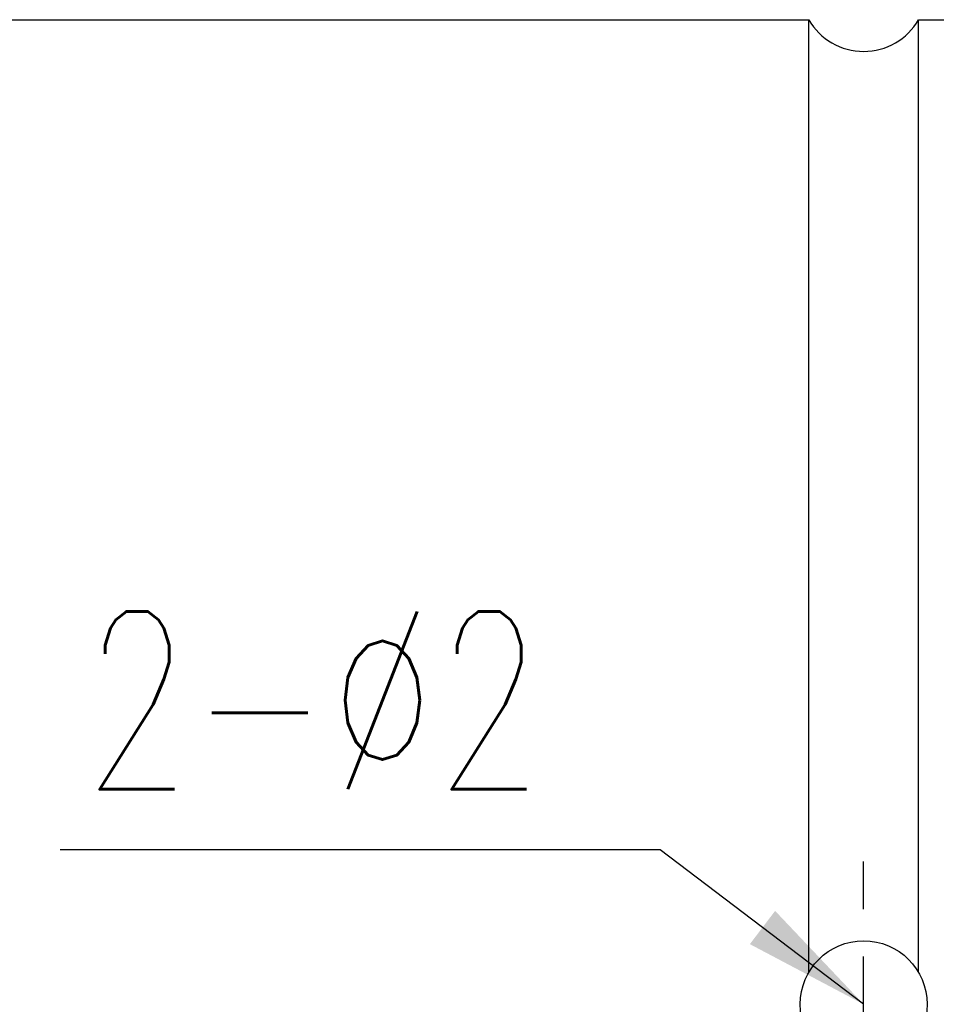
# Model space of a CAD drawing. Header units: millimetres. Extents: x -51 to 291, y -54 to 83.
# Tile 54 of 99: x 161 to 176, y 0 to 15. Entities that reach past the tile are written whole.
import ezdxf

# ---------------------------------------------------------------- set-up
doc = ezdxf.new("R2010")
doc.units = ezdxf.units.MM
doc.linetypes.add('CENTER', pattern=[2, 1.25, -0.25, 0.25, -0.25])
for name, color, linetype in [('CL', 1, 'CENTER'), ('DIM', 4, 'Continuous'), ('OUT', 3, 'Continuous')]:
    doc.layers.add(name, color=color, linetype=linetype)
doc.styles.add('DIM-7', font='SIMPLEX.shx', dxfattribs={"width": 0.7, "bigfont": 'chineset.shx'})
doc.dimstyles.new('CNS', dxfattribs={"dimtxt": 3.5, "dimasz": 2.5, "dimexe": 1, "dimexo": 1.5, "dimgap": 0.09, "dimtad": 0, "dimdsep": 46, "dimtxsty": 'DIM-7', "dimcen": 0.09, "dimclrd": 1, "dimclre": 1, "dimclrt": 4, "dimadec": 0, "dimazin": 0, "dimtfac": 1, "dimtix": 1, "dimtmove": 2, "dimatfit": 3, "dimfxl": 1, "dimtvp": 0.971429, "dimtolj": 1, "dimarcsym": 0})

msp = doc.modelspace()

# ---------------------------------------------------------------- linework, layer by layer
at = {"layer": 'CL', "color": 7, "ltscale": 3}
msp.add_line((174.636, -3), (174.636, 3), dxfattribs=at)
at = {"layer": 'DIM', "color": 7}
msp.add_line((161.136, 15.5), (173.77, 15.5), dxfattribs=at)
msp.add_arc((174.636, 16), 1, 210, 330, dxfattribs=at)
at = {"layer": 'OUT', "color": 7}
for p, q in [((173.77, 0.5), (173.77, 15.5)), ((175.502, 15.5), (192.636, 15.5)), ((175.502, 0.5), (175.502, 15.5))]:
    msp.add_line(p, q, dxfattribs=at)
msp.add_circle((174.636, 0), 1, dxfattribs=at)

# ---------------------------------------------------------------- texts
at = {"layer": 'DIM', "color": 7, "insert": (162.354, 6.186), "char_height": 2.8, "attachment_point": 1, "style": 'DIM-7'}
msp.add_mtext('2-%%C2', dxfattribs=at)

# ---------------------------------------------------------------- leaders
at = {"layer": 'DIM', "color": 7, "annotation_type": 0, "has_hookline": 1, "hookline_direction": 1, "text_width": 7.373}
msp.add_leader([(174.636, 0), (171.429, 2.434), (169.429, 2.434)], dimstyle='CNS', override={"dimscale": 0.8, "dimtad": 1, "dimclrd": 0, "dimclre": 4}, dxfattribs=at)

doc.saveas('drawing.dxf')
